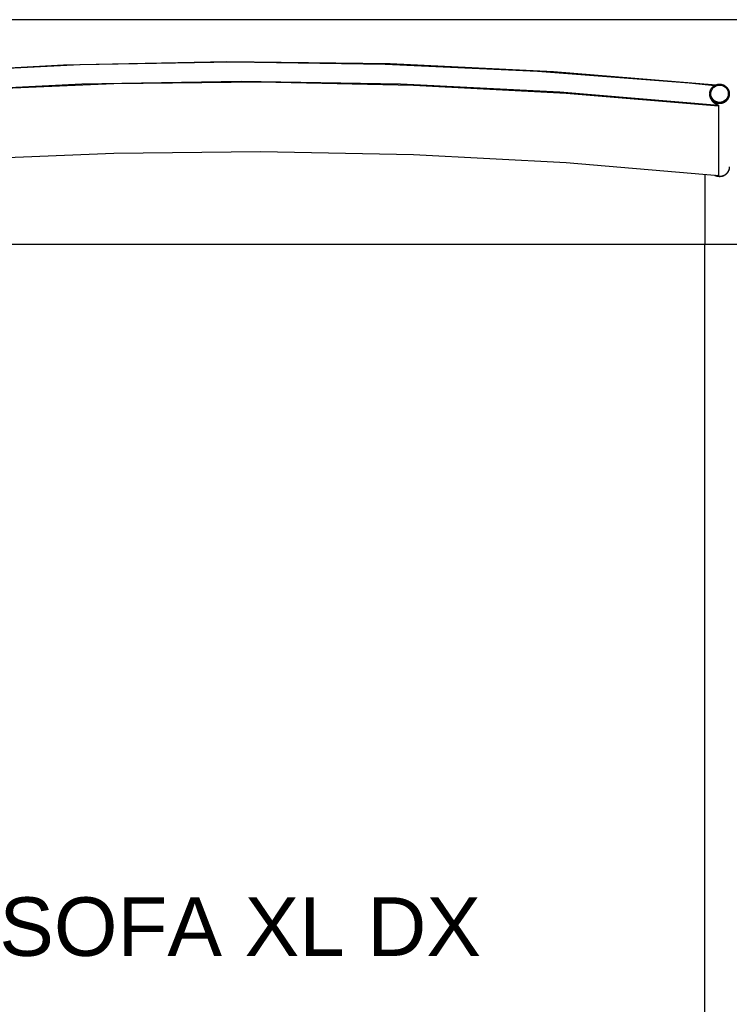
# Model space of a CAD drawing. Header units: millimetres. Extents: x -1470 to 7470, y -12049 to 6674.
# Tile 7 of 58: x -227 to 500, y -8387 to -7378. Entities that reach past the tile are written whole.
import ezdxf

# ---------------------------------------------------------------- set-up
doc = ezdxf.new("R2010")
doc.units = ezdxf.units.MM
doc.header["$LTSCALE"] = 10
doc.layers.get('0').update_dxf_attribs({"true_color": 0x000000})
doc.styles.add('Arial Normale', font='txt')

msp = doc.modelspace()

# ---------------------------------------------------------------- linework, layer by layer
at = {"color": 1, "true_color": 0xff0000}
msp.add_lwpolyline([(-1470.5, -9176), (4470.5, -9176), (4470.5, -7377.8), (-1470.5, -7377.8)], close=True, dxfattribs=at)
at = {"color": 18, "linetype": 'Continuous', "lineweight": 25, "true_color": 0x000000}
for points in [[(-485.8, -7445.2), (-320.8, -7431.6), (-164.9, -7423.8), (-8.7, -7421.1), (147.4, -7423.3), (303.4, -7430.5), (459, -7442.6), (485.2, -7445.2)], [(-349.3, -7433.4), (-182.1, -7424.2), (-14.8, -7420.6), (152.6, -7422.8), (319.9, -7430.8), (486.7, -7444.5)], [(-489, -7465.5), (-326.3, -7451.8), (-163.2, -7443.6), (0, -7440.9), (163.2, -7443.6), (326.3, -7451.8), (489, -7465.5)], [(488.9, -7466.5), (332.7, -7453.3), (176.3, -7445.1), (19.6, -7441.9), (-130.6, -7443.6), (-274.1, -7449.6), (-417.4, -7459.8), (-488.9, -7466.5)], [(480, -7453.1), (480.1, -7452.8), (480.1, -7452.4), (480.2, -7452.1), (480.2, -7451.8), (480.3, -7451.4), (480.4, -7451.1), (480.5, -7450.7), (480.6, -7450.4), (480.7, -7450.1), (480.9, -7449.8), (481, -7449.5), (481.2, -7449.2), (481.4, -7448.9), (481.5, -7448.6), (481.7, -7448.3), (481.9, -7448), (482.1, -7447.7), (482.4, -7447.4), (482.6, -7447.2), (482.8, -7446.9), (483.1, -7446.7), (483.3, -7446.4), (483.6, -7446.2), (483.9, -7446), (484.1, -7445.8), (484.4, -7445.6), (484.7, -7445.4), (485, -7445.2), (485.3, -7445.1), (485.6, -7444.9), (485.9, -7444.8), (486.3, -7444.6), (486.6, -7444.5), (486.9, -7444.4), (487.2, -7444.3), (487.6, -7444.2), (487.9, -7444.1), (488.2, -7444), (488.6, -7444), (488.9, -7443.9), (489.3, -7443.9), (489.6, -7443.9), (490, -7443.9), (490.3, -7443.9), (490.7, -7443.9), (491, -7443.9), (491.4, -7444), (491.7, -7444), (492, -7444.1), (492.4, -7444.2), (492.7, -7444.3), (493, -7444.4), (493.4, -7444.5), (493.7, -7444.6), (494, -7444.7), (494.3, -7444.9), (494.6, -7445), (495, -7445.2), (495.2, -7445.4), (495.5, -7445.6), (495.8, -7445.8), (496.1, -7446), (496.4, -7446.2), (496.6, -7446.4), (496.9, -7446.7), (497.1, -7446.9), (497.4, -7447.1), (497.6, -7447.4), (497.8, -7447.7), (498, -7447.9), (498.2, -7448.2), (498.4, -7448.5), (498.6, -7448.8), (498.8, -7449.1), (498.9, -7449.4), (499.1, -7449.7), (499.2, -7450.1), (499.4, -7450.4), (499.5, -7450.7), (499.6, -7451), (499.7, -7451.4), (499.8, -7451.7), (499.8, -7452), (499.9, -7452.4), (499.9, -7452.7), (500, -7453.1), (500, -7453.4), (500, -7453.8)], [(480, -7453.1), (480, -7453.8)], [(480, -7453.9), (480, -7453.8)], [(500, -7453.9), (500, -7454.3), (500, -7454.6), (499.9, -7455), (499.9, -7455.3), (499.8, -7455.7), (499.8, -7456), (499.7, -7456.3), (499.6, -7456.7), (499.5, -7457), (499.4, -7457.3), (499.2, -7457.7), (499.1, -7458), (499, -7458.3), (498.8, -7458.6), (498.6, -7458.9), (498.4, -7459.2), (498.2, -7459.5), (498, -7459.8), (497.8, -7460), (497.6, -7460.3), (497.4, -7460.6), (497.2, -7460.8), (496.9, -7461.1), (496.7, -7461.3), (496.4, -7461.5), (496.1, -7461.7), (495.8, -7461.9), (495.6, -7462.1), (495.3, -7462.3), (495, -7462.5), (494.7, -7462.7), (494.4, -7462.8), (494, -7463), (493.7, -7463.1), (493.4, -7463.2), (493.1, -7463.3), (492.7, -7463.4), (492.4, -7463.5), (492.1, -7463.6), (491.7, -7463.7), (491.4, -7463.7), (491, -7463.8), (490.7, -7463.8), (490.3, -7463.8), (490, -7463.8), (489.7, -7463.8), (489.3, -7463.8), (489, -7463.8), (488.6, -7463.7), (488.3, -7463.7), (487.9, -7463.6), (487.6, -7463.5), (487.3, -7463.4), (486.9, -7463.3), (486.6, -7463.2), (486.3, -7463.1), (486, -7463), (485.6, -7462.8), (485.3, -7462.7), (485, -7462.5), (484.7, -7462.3), (484.4, -7462.1), (484.2, -7461.9), (483.9, -7461.7), (483.6, -7461.5), (483.3, -7461.3), (483.1, -7461.1), (482.8, -7460.8), (482.6, -7460.6), (482.4, -7460.3), (482.2, -7460), (482, -7459.8), (481.8, -7459.5), (481.6, -7459.2), (481.4, -7458.9), (481.2, -7458.6), (481, -7458.3), (480.9, -7458), (480.8, -7457.7), (480.6, -7457.3), (480.5, -7457), (480.4, -7456.7), (480.3, -7456.3), (480.2, -7456), (480.2, -7455.7), (480.1, -7455.3), (480.1, -7455), (480, -7454.6), (480, -7454.3), (480, -7453.9)], [(500, -7453.9), (500, -7454.3), (500, -7454.6), (499.9, -7455), (499.9, -7455.3), (499.8, -7455.7), (499.8, -7456), (499.7, -7456.3), (499.6, -7456.7), (499.5, -7457), (499.4, -7457.3), (499.2, -7457.7), (499.1, -7458), (499, -7458.3), (498.8, -7458.6), (498.6, -7458.9), (498.4, -7459.2), (498.2, -7459.5), (498, -7459.8), (497.8, -7460), (497.6, -7460.3), (497.4, -7460.6), (497.2, -7460.8), (496.9, -7461.1), (496.7, -7461.3), (496.4, -7461.5), (496.1, -7461.7), (495.8, -7461.9), (495.6, -7462.1), (495.3, -7462.3), (495, -7462.5), (494.7, -7462.7), (494.4, -7462.8), (494, -7463), (493.7, -7463.1), (493.4, -7463.2), (493.1, -7463.3), (492.7, -7463.4), (492.4, -7463.5), (492.1, -7463.6), (491.7, -7463.7), (491.4, -7463.7), (491, -7463.8), (490.7, -7463.8), (490.3, -7463.8), (490, -7463.8), (489.7, -7463.8), (489.3, -7463.8), (489, -7463.8), (488.6, -7463.7), (488.3, -7463.7), (487.9, -7463.6), (487.6, -7463.5), (487.3, -7463.4), (486.9, -7463.3), (486.6, -7463.2), (486.3, -7463.1), (486, -7463), (485.6, -7462.8), (485.3, -7462.7), (485, -7462.5), (484.7, -7462.3), (484.4, -7462.1), (484.2, -7461.9), (483.9, -7461.7), (483.6, -7461.5), (483.3, -7461.3), (483.1, -7461.1), (482.8, -7460.8), (482.6, -7460.6), (482.4, -7460.3), (482.2, -7460), (482, -7459.8), (481.8, -7459.5), (481.6, -7459.2), (481.4, -7458.9), (481.2, -7458.6), (481, -7458.3), (480.9, -7458), (480.8, -7457.7), (480.6, -7457.3), (480.5, -7457), (480.4, -7456.7), (480.3, -7456.3), (480.2, -7456), (480.2, -7455.7), (480.1, -7455.3), (480.1, -7455), (480, -7454.6), (480, -7454.3), (480, -7453.9)], [(480, -7454), (480, -7453.9)], [(489, -7465.5), (488.7, -7465.4), (488.4, -7465.3), (488.1, -7465.2), (487.8, -7465.1), (487.6, -7465), (487.3, -7464.9), (487, -7464.7), (486.7, -7464.6), (486.5, -7464.4), (486.2, -7464.3), (485.9, -7464.1), (485.6, -7463.9), (485.4, -7463.8), (485.1, -7463.6), (484.8, -7463.4), (484.6, -7463.2), (484.4, -7463), (484.2, -7462.9), (484, -7462.7), (483.9, -7462.6), (483.7, -7462.4), (483.5, -7462.2), (483.4, -7462.1), (483.2, -7461.9), (483.1, -7461.7), (482.9, -7461.5), (482.7, -7461.3), (482.6, -7461.1), (482.4, -7460.9), (482.3, -7460.7), (482.1, -7460.5), (482, -7460.3), (481.8, -7460), (481.6, -7459.6), (481.4, -7459.3), (481.2, -7458.9), (481, -7458.6), (480.9, -7458.2), (480.7, -7457.8), (480.6, -7457.5), (480.5, -7457.1), (480.4, -7456.8), (480.3, -7456.5), (480.2, -7456.3), (480.2, -7456.2), (480.2, -7456), (480.1, -7455.8), (480.1, -7455.7), (480.1, -7455.5), (480.1, -7455.4), (480.1, -7455.2), (480, -7455), (480, -7454.9), (480, -7454.7), (480, -7454.6), (480.1, -7454.4), (480.1, -7454)], [(500, -7453.8), (500, -7453.9)], [(488.9, -7466.5), (489, -7465.5)], [(488.9, -7466.5), (488.9, -7537.7)], [(489, -7465.5), (489, -7536.7)], [(488.9, -7537.7), (332.7, -7524.5), (176.3, -7516.3), (19.6, -7513.2), (-130.6, -7514.9), (-274.1, -7520.8), (-417.4, -7531), (-488.9, -7537.7)], [(500, -7528.8), (500, -7529.1), (500, -7529.5), (499.9, -7529.8), (499.9, -7530.2), (499.8, -7530.5), (499.8, -7530.9), (499.7, -7531.2), (499.6, -7531.5), (499.5, -7531.9), (499.4, -7532.2), (499.2, -7532.5), (499.1, -7532.8), (498.9, -7533.2), (498.8, -7533.5), (498.6, -7533.8), (498.4, -7534.1), (498.2, -7534.4), (498, -7534.6), (497.8, -7534.9), (497.6, -7535.2), (497.4, -7535.4), (497.1, -7535.7), (496.9, -7535.9), (496.6, -7536.2), (496.3, -7536.4), (496.1, -7536.6), (495.8, -7536.8), (495.5, -7537), (495.2, -7537.2), (494.9, -7537.4), (494.6, -7537.5), (494.3, -7537.7), (494, -7537.8), (493.6, -7538), (493.3, -7538.1), (493, -7538.2), (492.7, -7538.3), (492.3, -7538.4), (492, -7538.5), (491.6, -7538.5), (491.3, -7538.6), (490.9, -7538.6), (490.6, -7538.6), (490.2, -7538.7), (489.9, -7538.7), (489.6, -7538.6), (489.2, -7538.6), (488.9, -7538.6), (488.5, -7538.5), (488.2, -7538.5), (487.8, -7538.4), (487.5, -7538.3), (487.2, -7538.2), (486.8, -7538.1), (486.5, -7538), (486.2, -7537.9), (485.8, -7537.8), (485.5, -7537.6), (485.2, -7537.4)], [(500, -7528.6), (500, -7529), (500, -7529.3), (499.9, -7529.6), (499.9, -7530), (499.8, -7530.3), (499.8, -7530.7), (499.7, -7531), (499.6, -7531.3), (499.5, -7531.7), (499.4, -7532), (499.2, -7532.3), (499.1, -7532.6), (499, -7532.9), (498.8, -7533.2), (498.6, -7533.5), (498.5, -7533.8), (498.3, -7534.1), (498.1, -7534.4), (497.9, -7534.7), (497.6, -7534.9), (497.4, -7535.2), (497.2, -7535.5), (496.9, -7535.7), (496.7, -7535.9), (496.4, -7536.2), (496.2, -7536.4), (495.9, -7536.6), (495.6, -7536.8), (495.3, -7537), (495, -7537.1), (494.7, -7537.3), (494.4, -7537.5), (494.1, -7537.6), (493.8, -7537.7), (493.5, -7537.9), (493.1, -7538), (492.8, -7538.1), (492.5, -7538.2), (492.1, -7538.3), (491.8, -7538.3), (491.5, -7538.4), (491.1, -7538.4), (490.8, -7538.5), (490.4, -7538.5), (490.1, -7538.5), (489.7, -7538.5), (489.4, -7538.5), (489.1, -7538.4), (488.7, -7538.4), (488.4, -7538.4), (488, -7538.3), (487.7, -7538.2), (487.4, -7538.1), (487, -7538), (486.7, -7537.9), (486.4, -7537.8), (486.1, -7537.7), (485.7, -7537.5), (485.4, -7537.4)], [(500, -7528.6), (500, -7529), (500, -7529.3), (499.9, -7529.6), (499.9, -7530), (499.8, -7530.3), (499.8, -7530.7), (499.7, -7531), (499.6, -7531.3), (499.5, -7531.7), (499.4, -7532), (499.3, -7532.3), (499.1, -7532.6), (499, -7532.9), (498.8, -7533.2), (498.6, -7533.5), (498.5, -7533.8), (498.3, -7534.1), (498.1, -7534.4), (497.9, -7534.7), (497.7, -7534.9), (497.4, -7535.2), (497.2, -7535.4), (496.9, -7535.7), (496.7, -7535.9), (496.4, -7536.1), (496.2, -7536.4), (495.9, -7536.6), (495.6, -7536.8), (495.3, -7537), (495, -7537.1), (494.7, -7537.3), (494.4, -7537.5), (494.1, -7537.6), (493.8, -7537.7), (493.5, -7537.9), (493.2, -7538), (492.8, -7538.1), (492.5, -7538.2), (492.2, -7538.3), (491.8, -7538.3), (491.5, -7538.4), (491.1, -7538.4), (490.8, -7538.5), (490.5, -7538.5), (490.1, -7538.5), (489.8, -7538.5), (489.4, -7538.5), (489.1, -7538.4), (488.7, -7538.4), (488.4, -7538.4), (488.1, -7538.3), (487.7, -7538.2), (487.4, -7538.1), (487.1, -7538), (486.7, -7537.9), (486.4, -7537.8), (486.1, -7537.7), (485.8, -7537.5)], [(500, -7528.6), (500, -7528.8)], [(475, -7536.4), (475, -7606.2)], [(475, -7536.4), (475, -7573.5)], [(488.9, -7537.7), (489, -7536.7)], [(425, -7608.2), (-474.8, -7608.2)], [(475, -7608.2), (425, -7608.2)], [(475, -7606.2), (475, -7608.2)], [(475, -8953.2), (475, -7608.2)], [(477, -7608.2), (475, -7608.2)], [(509.6, -7608.2), (477, -7608.2)]]:
    msp.add_lwpolyline(points, dxfattribs=at)
at = {"color": 8, "linetype": 'Continuous', "lineweight": 25, "true_color": 0x808080}
msp.add_lwpolyline([(500, -7453.8), (500, -7454.1), (500, -7454.5), (499.9, -7454.8), (499.9, -7455.2), (499.8, -7455.5), (499.8, -7455.8), (499.7, -7456.2), (499.6, -7456.5), (499.5, -7456.8), (499.4, -7457.2), (499.2, -7457.5), (499.1, -7457.8), (499, -7458.1), (498.8, -7458.4), (498.6, -7458.7), (498.4, -7459), (498.2, -7459.3), (498, -7459.6), (497.8, -7459.9), (497.6, -7460.1), (497.4, -7460.4), (497.2, -7460.6), (496.9, -7460.9), (496.7, -7461.1), (496.4, -7461.4), (496.1, -7461.6), (495.8, -7461.8), (495.6, -7462), (495.3, -7462.2), (495, -7462.3), (494.7, -7462.5), (494.4, -7462.7), (494, -7462.8), (493.7, -7462.9), (493.4, -7463.1), (493.1, -7463.2), (492.7, -7463.3), (492.4, -7463.4), (492.1, -7463.4), (491.7, -7463.5), (491.4, -7463.6), (491, -7463.6), (490.7, -7463.6), (490.3, -7463.7), (490, -7463.7), (489.7, -7463.7), (489.3, -7463.6), (489, -7463.6), (488.6, -7463.6), (488.3, -7463.5), (487.9, -7463.4), (487.6, -7463.4), (487.3, -7463.3), (486.9, -7463.2), (486.6, -7463.1), (486.3, -7462.9), (486, -7462.8), (485.6, -7462.7), (485.3, -7462.5), (485, -7462.3), (484.7, -7462.2), (484.4, -7462), (484.2, -7461.8), (483.9, -7461.6), (483.6, -7461.4), (483.3, -7461.1), (483.1, -7460.9), (482.8, -7460.6), (482.6, -7460.4), (482.4, -7460.1), (482.2, -7459.9), (482, -7459.6), (481.8, -7459.3), (481.6, -7459), (481.4, -7458.7), (481.2, -7458.4), (481, -7458.1), (480.9, -7457.8), (480.8, -7457.5), (480.6, -7457.2), (480.5, -7456.8), (480.4, -7456.5), (480.3, -7456.2), (480.2, -7455.8), (480.2, -7455.5), (480.1, -7455.2), (480.1, -7454.8), (480, -7454.5), (480, -7454.1), (480, -7453.8)], dxfattribs=at)
at = {"color": 18, "linetype": 'Continuous', "lineweight": 25, "true_color": 0x000000}
msp.add_lwpolyline([(481, -7453), (481.3, -7451.2), (482, -7449.6), (483, -7448.1), (484.2, -7446.8), (485.8, -7445.8), (487.4, -7445.1), (489.2, -7444.8), (491, -7444.8), (492.8, -7445.2), (494.5, -7445.9), (496, -7447), (497.2, -7448.3), (498.1, -7449.8), (498.7, -7451.5), (499, -7453.3), (498.9, -7455.1), (498.4, -7456.8), (497.6, -7458.4), (496.4, -7459.8), (495, -7461), (493.4, -7461.8), (491.7, -7462.3), (489.9, -7462.5), (488.1, -7462.3), (486.3, -7461.7), (484.7, -7460.8), (483.4, -7459.6), (482.3, -7458.2), (481.5, -7456.5), (481.1, -7454.8)], close=True, dxfattribs=at)

# ---------------------------------------------------------------- texts
at = {"insert": (-1.3, -8276.9), "char_height": 60, "width": 1095.652, "attachment_point": 2, "style": 'Arial Normale'}
msp.add_mtext('SOFA XL DX', dxfattribs=at)

doc.saveas('drawing.dxf')
